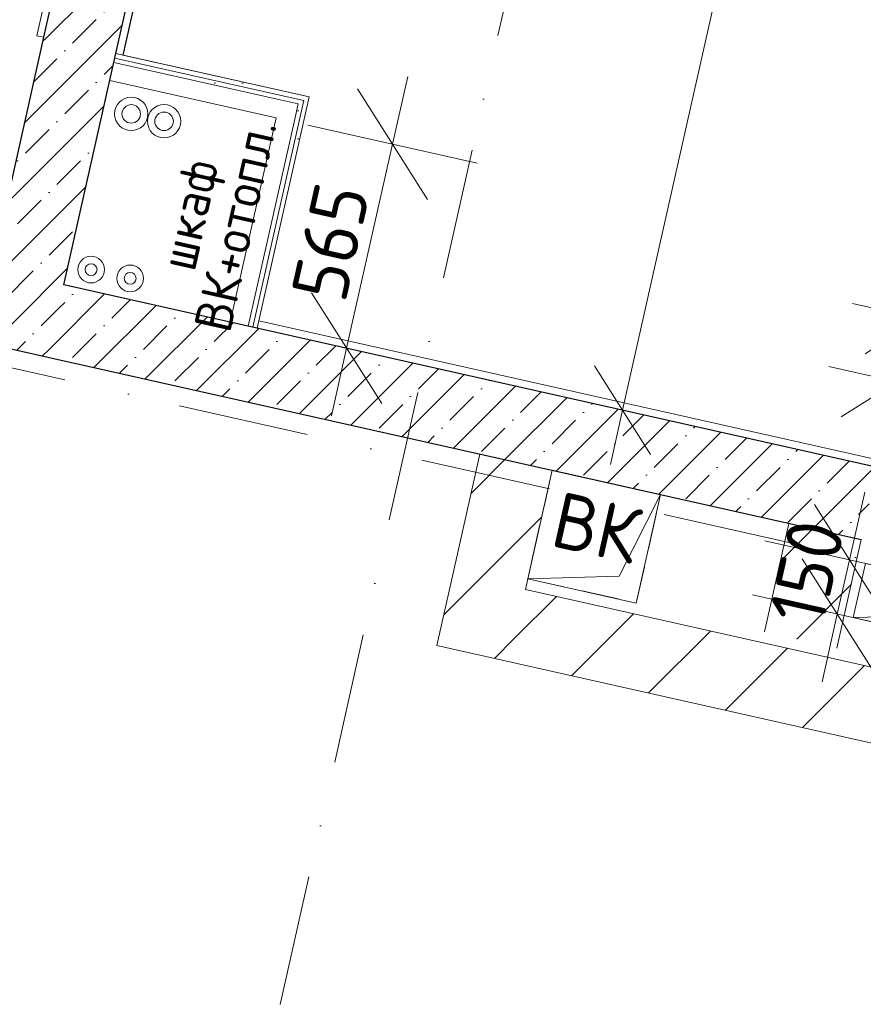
# Model space of a CAD drawing. Header units: millimetres. Extents: x -7218511 to -6645009, y 6003432 to 6221853.
# Tile 74 of 147: x -7177592 to -7175315, y 6141016 to 6143674. Entities that reach past the tile are written whole.
import ezdxf
from ezdxf.enums import TextEntityAlignment as Align

# ---------------------------------------------------------------- set-up
doc = ezdxf.new("R2010")
doc.units = ezdxf.units.MM
doc.header["$MEASUREMENT"] = 0
doc.linetypes.add('Dashed_1', pattern=[150, 100, -50])
doc.linetypes.add('Штрихпунктирная', pattern=[670.277762, 352.777767, -176.388884, 0, -141.111112])
for name, color, linetype in [('S - МОП.АР', 7, 'Continuous'), ('АР-Стены_внешние_.АР', 7, 'Continuous'), ('АР-Стены_внутренние_пилоны.АР', 7, 'Continuous'), ('АР-Стены_Перегородки_шахты_.АР', 7, 'Continuous'), ('АР-Чертеж-Оси_Осевые размеры.АР', 7, 'Continuous'), ('АР-Чертеж-Размеры.АР', 7, 'Continuous'), ('Двери Archicad', 7, 'Continuous'), ('ИОС-Шахты и отверстия.АР', 7, 'Continuous')]:
    doc.layers.add(name, color=color, linetype=linetype)
for name, color, linetype, lineweight in [('АР-Стены_внешние_.АР_Ном._пера__1', 7, 'Continuous', 0), ('АР-Стены_внутренние_пилоны.АР_Ном._пера__1', 7, 'Continuous', 30), ('АР-Стены_Перегородки_шахты_.АР_Ном._пера__1', 7, 'Continuous', 0), ('АР-Чертеж-Оси_Осевые размеры.АР_Ном._пера__120', 7, 'Continuous', 0), ('АР-Чертеж-Размеры.АР_Ном._пера__1', 7, 'Continuous', 0), ('Двери Archicad_Ном._пера__120', 7, 'Continuous', 0), ('ИОС-Шахты и отверстия.АР_Ном._пера__1', 7, 'Continuous', 0)]:
    doc.layers.add(name, color=color, linetype=linetype, lineweight=lineweight)
doc.styles.add('РЎР“Р•РќР•Р\xa0Р\x98Р\xa0_РЎРўР\x98Р›Р¬_1', font='GOST_Common.ttf')
doc.styles.add('РЎР“Р•РќР•Р\xa0Р\x98Р\xa0_РЎРўР\x98Р›Р¬_4', font='GOTHIC.TTF')
doc.styles.add('РЎР“Р•РќР•Р\xa0Р\x98Р\xa0_РЎРўР\x98Р›Р¬_6', font='txt')
doc.dimstyles.new('СГЕНЕРИР_СТИЛЬ__2', dxfattribs={"dimtxt": 150, "dimasz": 237.5, "dimexe": 0.18, "dimexo": 0.0625, "dimgap": 0, "dimtad": 1, "dimdec": 0, "dimzin": 0, "dimdsep": 46, "dimtxsty": 'РЎР“Р•РќР•Р\xa0Р\x98Р\xa0_РЎРўР\x98Р›Р¬_1', "dimblk": 'ARROWHEAD_6', "dimblk1": 'ARROWHEAD_6', "dimblk2": 'ARROWHEAD_6', "dimcen": 0.09, "dimse1": 1, "dimse2": 1, "dimclrd": 7, "dimclre": 7, "dimclrt": 7, "dimazin": 0, "dimtfac": 1, "dimtdec": 4, "dimtmove": 0, "dimatfit": 3, "dimfxl": 1, "dimtolj": 1, "dimtzin": 0, "dimarcsym": 0})
doc.dimstyles.new('СГЕНЕРИР_СТИЛЬ__4', dxfattribs={"dimtxt": 150, "dimasz": 190, "dimexe": 0.18, "dimexo": 0.0625, "dimgap": 0, "dimtad": 1, "dimdec": 0, "dimzin": 0, "dimdsep": 46, "dimtxsty": 'РЎР“Р•РќР•Р\xa0Р\x98Р\xa0_РЎРўР\x98Р›Р¬_1', "dimblk": 'ARROWHEAD_6', "dimblk1": 'ARROWHEAD_6', "dimblk2": 'ARROWHEAD_6', "dimcen": 0.09, "dimse1": 1, "dimse2": 1, "dimclrd": 7, "dimclre": 7, "dimclrt": 7, "dimazin": 0, "dimtfac": 1, "dimtdec": 4, "dimtmove": 0, "dimatfit": 3, "dimfxl": 1, "dimtolj": 1, "dimtzin": 0, "dimarcsym": 0})
doc.dimstyles.new('СГЕНЕРИР_СТИЛЬ__5', dxfattribs={"dimtxt": 150, "dimasz": 237.5, "dimexe": 0.18, "dimexo": 0.0625, "dimgap": 0, "dimtad": 1, "dimdec": 0, "dimzin": 0, "dimdsep": 46, "dimtxsty": 'РЎР“Р•РќР•Р\xa0Р\x98Р\xa0_РЎРўР\x98Р›Р¬_1', "dimblk": 'ARROWHEAD_6', "dimblk1": 'ARROWHEAD_6', "dimblk2": 'ARROWHEAD_6', "dimcen": 0.09, "dimse1": 1, "dimse2": 1, "dimclrd": 7, "dimclre": 7, "dimclrt": 7, "dimazin": 0, "dimtfac": 1, "dimtdec": 4, "dimtmove": 2, "dimatfit": 3, "dimfxl": 1, "dimtolj": 1, "dimtzin": 0, "dimarcsym": 0})
pattern_1 = [(45, (-6566190.34, 6562677.8), (-84.852814, 84.852814), []), (45, (-6566232.77, 6562720.22), (-84.852814, 84.852814), [90, -30, 0, -30])]
pattern_2 = [(0, (-6566190.34, 6562677.795), (0, 75), [0, -75])]
pattern_3 = [(45, (-6566190.34, 6563027.8), (-111.369318, 111.369318), [0, -105, 0, -157.5]), (110, (-6565840.34, 6563027.8), (148.001588, 53.868173), [0, -77, 0, -133])]
pattern_4 = [(45, (-6566190.34, 6562677.8), (-127.279217, 127.279217), [])]

# ---------------------------------------------------------------- blocks, each defined once
blk = doc.blocks.new('Стена_21_3', base_point=(-7177472, 6142958.5))
at = {"layer": 'АР-Стены_внутренние_пилоны.АР', "linetype": 'Continuous', "lineweight": 0, "true_color": 0x000000}
h = blk.add_hatch(dxfattribs=at)
h.set_pattern_fill('ЖЕЛЕЗОБЕТОН__PROJECT__0003', color=18, style=0, pattern_type=2)
h.set_pattern_definition(pattern_1)
h.paths.add_polyline_path([(-7177472, 6142958.5), (-7177331.8, 6143583.1), (-7177526.9, 6143626.9), (-7177667.2, 6143002.3)])
h = blk.add_hatch(dxfattribs=at)
h.set_pattern_fill('ЖЕЛЕЗОБЕТОН__PROJECT__0003', color=18, style=0, pattern_type=2)
h.set_pattern_definition(pattern_1)
h.paths.add_polyline_path([(-7177711, 6142807.2), (-7177472, 6142958.5), (-7177667.2, 6143002.3)])
h = blk.add_hatch(dxfattribs=at)
h.set_pattern_fill('ЖЕЛЕЗОБЕТОН__PROJECT__0003', color=18, style=0, pattern_type=2)
h.set_pattern_definition(pattern_1)
h.paths.add_polyline_path([(-7177472, 6142958.5), (-7177711, 6142807.2), (-7177515.9, 6142763.3)])
at = {"layer": 'АР-Стены_внешние_.АР_Ном._пера__1', "color": 7, "linetype": 'Continuous', "lineweight": 30, "flags": 128}
blk.add_lwpolyline([(-7177711, 6142807.2), (-7177515.9, 6142763.3)], dxfattribs=at)
at = {"layer": 'АР-Стены_внутренние_пилоны.АР_Ном._пера__1', "color": 7, "linetype": 'Continuous', "lineweight": 30, "flags": 128}
for points in [[(-7177526.9, 6143626.9), (-7177711, 6142807.2)], [(-7177472, 6142958.5), (-7177331.8, 6143583.1)]]:
    blk.add_lwpolyline(points, dxfattribs=at)
blk = doc.blocks.new('Стена_35_3', base_point=(-7176999.1, 6142852.3))
at = {"layer": 'АР-Стены_Перегородки_шахты_.АР', "linetype": 'Continuous', "lineweight": 0, "true_color": 0x000000}
h = blk.add_hatch(dxfattribs=at)
h.set_pattern_fill('ШТУКАТУРКА__ГИПС_03_0003', color=18, style=0, pattern_type=2)
h.set_pattern_definition(pattern_2)
h.paths.add_polyline_path([(-7176824.8, 6143456.2), (-7176962.5, 6142844), (-7176950.3, 6142841.3), (-7176812.6, 6143453.5)])
h = blk.add_hatch(dxfattribs=at)
h.set_pattern_fill('ШТУКАТУРКА__ГИПС_03_0003', color=18, style=0, pattern_type=2)
h.set_pattern_definition(pattern_2)
h.paths.add_polyline_path([(-7176839.8, 6143446.8), (-7176824.8, 6143456.2), (-7176837, 6143459)])
h = blk.add_hatch(dxfattribs=at)
h.set_pattern_fill('ШТУКАТУРКА__ГИПС_03_0003', color=18, style=0, pattern_type=2)
h.set_pattern_definition(pattern_2)
h.paths.add_polyline_path([(-7176839.8, 6143446.8), (-7176827.6, 6143444), (-7176824.8, 6143456.2)])
h = blk.add_hatch(dxfattribs=at)
h.set_pattern_fill('ШТУКАТУРКА__ГИПС_03_0003', color=18, style=0, pattern_type=2)
h.set_pattern_definition(pattern_2)
h.paths.add_polyline_path([(-7176822.1, 6143468.4), (-7176824.8, 6143456.2), (-7176809.9, 6143465.7)])
h = blk.add_hatch(dxfattribs=at)
h.set_pattern_fill('ШТУКАТУРКА__ГИПС_03_0003', color=18, style=0, pattern_type=2)
h.set_pattern_definition(pattern_2)
h.paths.add_polyline_path([(-7176824.8, 6143456.2), (-7176812.6, 6143453.5), (-7176809.9, 6143465.7)])
h = blk.add_hatch(dxfattribs=at)
h.set_pattern_fill('ШТУКАТУРКА__ГИПС_03_0003', color=18, style=0, pattern_type=2)
h.set_pattern_definition(pattern_2)
h.paths.add_polyline_path([(-7176839.8, 6143446.8), (-7176974.7, 6142846.8), (-7176962.5, 6142844), (-7176827.6, 6143444)])
at = {"layer": 'АР-Стены_Перегородки_шахты_.АР_Ном._пера__1', "color": 7, "linetype": 'Continuous', "lineweight": 0}
for p, q in [((-7176839.8, 6143446.8), (-7176888.6, 6143457.7)), ((-7176827.6, 6143444), (-7176824.8, 6143456.2)), ((-7176962.5, 6142844), (-7176827.6, 6143444)), ((-7176850.8, 6143398), (-7176839.8, 6143446.8)), ((-7176974.7, 6142846.8), (-7176850.8, 6143398))]:
    blk.add_line(p, q, dxfattribs=at)
at = {"layer": 'АР-Стены_Перегородки_шахты_.АР_Ном._пера__1', "color": 7, "linetype": 'Continuous', "lineweight": 0, "flags": 128}
for points in [[(-7176950.3, 6142841.3), (-7176809.9, 6143465.7)], [(-7176809.9, 6143465.7), (-7176822.1, 6143468.4)], [(-7176899.5, 6143409), (-7177023.5, 6142857.7)]]:
    blk.add_lwpolyline(points, dxfattribs=at)
blk = doc.blocks.new('Стена_78_3', base_point=(-7177342.7, 6143534.1))
at = {"layer": 'АР-Стены_Перегородки_шахты_.АР', "linetype": 'Continuous', "lineweight": 0, "true_color": 0x000000}
h = blk.add_hatch(dxfattribs=at)
h.set_pattern_fill('ШТУКАТУРКА__ГИПС_03_0003', color=18, style=0, pattern_type=2)
h.set_pattern_definition(pattern_2)
h.paths.add_polyline_path([(-7176837, 6143459), (-7177334.5, 6143570.7), (-7177337.3, 6143558.5), (-7176839.8, 6143446.8)])
h = blk.add_hatch(dxfattribs=at)
h.set_pattern_fill('ШТУКАТУРКА__ГИПС_03_0003', color=18, style=0, pattern_type=2)
h.set_pattern_definition(pattern_2)
h.paths.add_polyline_path([(-7177331.8, 6143582.9), (-7177334.5, 6143570.7), (-7176824.8, 6143456.2), (-7176822.1, 6143468.4)])
at = {"layer": 'АР-Стены_Перегородки_шахты_.АР_Ном._пера__1', "color": 7, "linetype": 'Continuous', "lineweight": 0}
for p, q in [((-7176837, 6143459), (-7177334.5, 6143570.7)), ((-7176888.6, 6143457.7), (-7177337.3, 6143558.5)), ((-7176839.8, 6143446.8), (-7176888.6, 6143457.7)), ((-7176824.8, 6143456.2), (-7176837, 6143459))]:
    blk.add_line(p, q, dxfattribs=at)
at = {"layer": 'АР-Стены_Перегородки_шахты_.АР_Ном._пера__1', "color": 7, "linetype": 'Continuous', "lineweight": 0, "flags": 128}
for points in [[(-7176822.1, 6143468.4), (-7177331.8, 6143582.9)], [(-7177348.2, 6143509.7), (-7176899.5, 6143409)]]:
    blk.add_lwpolyline(points, dxfattribs=at)
blk = doc.blocks.new('Металлическая Дверь 23[17]_3', base_point=(-6566190.3, 6562677.8))
at = {"layer": 'Двери Archicad', "linetype": 'Continuous', "lineweight": 0, "true_color": 0xffffff}
for points in [[(-7177031.6, 6144919.3), (-7177020.7, 6144968.1), (-7177118.3, 6144990), (-7177129.2, 6144941.2), (-7177090.2, 6144932.4)], [(-7178264.3, 6144222.5), (-7177337.4, 6144014.3), (-7177328.6, 6144053.3), (-7178255.5, 6144261.5)], [(-7177250.8, 6143943.6), (-7177239.8, 6143992.4), (-7177298.4, 6144005.5), (-7177337.4, 6144014.3), (-7177348.4, 6143965.5)]]:
    blk.add_hatch(color=7, dxfattribs=at).paths.add_polyline_path(points)
at = {"layer": 'Двери Archicad_Ном._пера__120', "color": 7, "linetype": 'Continuous', "lineweight": 0}
for p, q in [((-7177118.3, 6144990), (-7177215.8, 6145011.9)), ((-7177129.2, 6144941.2), (-7177118.3, 6144990)), ((-7177118.3, 6144990), (-7177020.7, 6144968.1)), ((-7177020.7, 6144968.1), (-7177118.3, 6144990)), ((-7177020.7, 6144968.1), (-7177118.3, 6144990)), ((-7177020.7, 6144968.1), (-7177031.6, 6144919.3)), ((-7177001.2, 6144963.7), (-7177020.7, 6144968.1)), ((-7177090.2, 6144932.4), (-7177129.2, 6144941.2)), ((-7177031.6, 6144919.3), (-7177090.2, 6144932.4)), ((-7178255.5, 6144261.5), (-7178264.3, 6144222.5)), ((-7177328.6, 6144053.3), (-7178255.5, 6144261.5)), ((-7178264.3, 6144222.5), (-7177337.4, 6144014.3)), ((-7177337.4, 6144014.3), (-7177328.6, 6144053.3)), ((-7177348.4, 6143965.5), (-7177337.4, 6144014.3)), ((-7177337.4, 6144014.3), (-7177298.4, 6144005.5)), ((-7177348.4, 6143965.5), (-7177445.9, 6143987.4)), ((-7177298.4, 6144005.5), (-7177239.8, 6143992.4)), ((-7177239.8, 6143992.4), (-7177250.8, 6143943.6)), ((-7177250.8, 6143943.6), (-7177348.4, 6143965.5)), ((-7177250.8, 6143943.6), (-7177348.4, 6143965.5)), ((-7177250.8, 6143943.6), (-7177348.4, 6143965.5)), ((-7177231.3, 6143939.2), (-7177250.8, 6143943.6))]:
    blk.add_line(p, q, dxfattribs=at)
blk.add_arc((-7177337.4, 6144014.3), 950, 77.3417, 167.3417, dxfattribs=at)
blk = doc.blocks.new('Стена_103_3', base_point=(-7176950.6, 6145280))
at = {"layer": 'АР-Стены_внутренние_пилоны.АР', "linetype": 'Continuous', "lineweight": 0, "true_color": 0x000000}
h = blk.add_hatch(dxfattribs=at)
h.set_pattern_fill('ЖЕЛЕЗОБЕТОН__PROJECT__0003', color=18, style=0, pattern_type=2)
h.set_pattern_definition(pattern_1)
h.paths.add_polyline_path([(-7177215.8, 6145011.9), (-7177020.7, 6144968.1), (-7176950.6, 6145280), (-7177145.8, 6145323.8)])
h = blk.add_hatch(dxfattribs=at)
h.set_pattern_fill('ШТУКАТУРКА__ГИПС_01_0003', color=18, style=0, pattern_type=2)
h.set_pattern_definition(pattern_3)
h.paths.add_polyline_path([(-7177020.7, 6144968.1), (-7177001.2, 6144963.7), (-7176931.1, 6145275.6), (-7176950.6, 6145280)])
h = blk.add_hatch(dxfattribs=at)
h.set_pattern_fill('ЖЕЛЕЗОБЕТОН__PROJECT__0003', color=18, style=0, pattern_type=2)
h.set_pattern_definition(pattern_1)
h.paths.add_polyline_path([(-7177445.9, 6143987.4), (-7177526.9, 6143626.9), (-7177331.8, 6143583.1), (-7177250.8, 6143943.6)])
h = blk.add_hatch(dxfattribs=at)
h.set_pattern_fill('ШТУКАТУРКА__ГИПС_01_0003', color=18, style=0, pattern_type=2)
h.set_pattern_definition(pattern_3)
h.paths.add_polyline_path([(-7177331.8, 6143583.1), (-7177312.2, 6143578.7), (-7177231.3, 6143939.2), (-7177250.8, 6143943.6)])
at = {"layer": 'АР-Стены_внутренние_пилоны.АР_Ном._пера__1', "color": 7, "linetype": 'Continuous', "lineweight": 30}
for p, q in [((-7177020.7, 6144968.1), (-7176950.6, 6145280)), ((-7177118.3, 6144990), (-7177215.8, 6145011.9)), ((-7177020.7, 6144968.1), (-7177118.3, 6144990)), ((-7177348.4, 6143965.5), (-7177445.9, 6143987.4)), ((-7177250.8, 6143943.6), (-7177348.4, 6143965.5)), ((-7177331.8, 6143583.1), (-7177250.8, 6143943.6))]:
    blk.add_line(p, q, dxfattribs=at)
at = {"layer": 'АР-Стены_внутренние_пилоны.АР_Ном._пера__1', "color": 7, "linetype": 'Continuous', "lineweight": 0}
for p, q in [((-7177001.2, 6144963.7), (-7177020.7, 6144968.1)), ((-7177231.3, 6143939.2), (-7177250.8, 6143943.6))]:
    blk.add_line(p, q, dxfattribs=at)
at = {"layer": 'АР-Стены_внутренние_пилоны.АР_Ном._пера__1', "color": 7, "linetype": 'Continuous', "lineweight": 30, "flags": 128}
for points in [[(-7177145.8, 6145323.8), (-7177215.8, 6145011.9)], [(-7177445.9, 6143987.4), (-7177526.9, 6143626.9)]]:
    blk.add_lwpolyline(points, dxfattribs=at)
at = {"layer": 'АР-Стены_внутренние_пилоны.АР_Ном._пера__1', "color": 7, "linetype": 'Continuous', "lineweight": 0, "flags": 128}
for points in [[(-7177001.2, 6144963.7), (-7176931.1, 6145275.6)], [(-7177312.2, 6143578.7), (-7177231.3, 6143939.2)]]:
    blk.add_lwpolyline(points, dxfattribs=at)
at = {"layer": 'Двери Archicad', "color": 7, "linetype": 'Continuous', "lineweight": 0}
blk.add_blockref('Металлическая Дверь 23[17]_3', (-6566190.3, 6562677.8), dxfattribs=at)
blk = doc.blocks.new('Стена_110_3', base_point=(-7175374.3, 6142487.4))
at = {"layer": 'АР-Стены_внутренние_пилоны.АР', "linetype": 'Continuous', "lineweight": 0, "true_color": 0x000000}
h = blk.add_hatch(dxfattribs=at)
h.set_pattern_fill('БЛОКИ_БЕТОННЫЕ_ЭФФЕКТИВН_7A', color=18, style=0, pattern_type=2)
h.set_pattern_definition(pattern_4)
h.paths.add_polyline_path([(-7175515.7, 6142314.1), (-7175581.5, 6142021.4), (-7175386.3, 6141977.6), (-7175320.6, 6142270.3)])
at = {"layer": 'АР-Стены_внутренние_пилоны.АР_Ном._пера__1', "color": 7, "linetype": 'Continuous', "lineweight": 15, "flags": 128}
for points in [[(-7175515.7, 6142314.1), (-7175581.5, 6142021.4)], [(-7175386.3, 6141977.6), (-7175320.6, 6142270.3)]]:
    blk.add_lwpolyline(points, dxfattribs=at)
blk = doc.blocks.new('Стена_182_3', base_point=(-7177472, 6142958.5))
at = {"layer": 'АР-Стены_внешние_.АР', "linetype": 'Continuous', "lineweight": 0, "true_color": 0x000000}
h = blk.add_hatch(dxfattribs=at)
h.set_pattern_fill('ЖЕЛЕЗОБЕТОН__PROJECT__0003', color=18, style=0, pattern_type=2)
h.set_pattern_definition(pattern_1)
h.paths.add_polyline_path([(-7177515.9, 6142763.3), (-7175320.6, 6142270.3), (-7175276.8, 6142465.4), (-7177472, 6142958.5)])
at = {"layer": 'АР-Стены_внешние_.АР_Ном._пера__1', "color": 7, "linetype": 'Continuous', "lineweight": 30, "flags": 128}
for points in [[(-7175276.8, 6142465.4), (-7177472, 6142958.5)], [(-7177515.9, 6142763.3), (-7175320.6, 6142270.3)]]:
    blk.add_lwpolyline(points, dxfattribs=at)
blk = doc.blocks.new('Стена_188_3', base_point=(-7176226.8, 6142135.9))
at = {"layer": 'АР-Стены_внешние_.АР', "linetype": 'Continuous', "lineweight": 0, "true_color": 0x000000}
h = blk.add_hatch(dxfattribs=at)
h.set_pattern_fill('БЛОКИ_БЕТОННЫЕ_ЭФФЕКТИВН_7A', color=18, style=0, pattern_type=2)
h.set_pattern_definition(pattern_4)
h.paths.add_polyline_path([(-7176421.9, 6142179.7), (-7176465.7, 6141984.6), (-7176226.8, 6142135.9)])
h = blk.add_hatch(dxfattribs=at)
h.set_pattern_fill('БЛОКИ_БЕТОННЫЕ_ЭФФЕКТИВН_7A', color=18, style=0, pattern_type=2)
h.set_pattern_definition(pattern_4)
h.paths.add_polyline_path([(-7176226.8, 6142135.9), (-7176465.7, 6141984.6), (-7176270.6, 6141940.8)])
h = blk.add_hatch(dxfattribs=at)
h.set_pattern_fill('БЛОКИ_БЕТОННЫЕ_ЭФФЕКТИВН_7A', color=18, style=0, pattern_type=2)
h.set_pattern_definition(pattern_4)
h.paths.add_polyline_path([(-7176270.6, 6141940.8), (-7173997.4, 6141430.2), (-7173953.5, 6141625.3), (-7176226.8, 6142135.9)])
at = {"layer": 'АР-Стены_внешние_.АР_Ном._пера__1', "color": 7, "linetype": 'Continuous', "lineweight": 15, "flags": 128}
for points in [[(-7176465.7, 6141984.6), (-7176421.9, 6142179.7)], [(-7173953.5, 6141625.3), (-7176226.8, 6142135.9)], [(-7176465.7, 6141984.6), (-7173997.4, 6141430.2)]]:
    blk.add_lwpolyline(points, dxfattribs=at)
blk = doc.blocks.new('Стена_189_3', base_point=(-7176226.8, 6142135.9))
at = {"layer": 'АР-Стены_внешние_.АР', "linetype": 'Continuous', "lineweight": 0, "true_color": 0x000000}
h = blk.add_hatch(dxfattribs=at)
h.set_pattern_fill('БЛОКИ_БЕТОННЫЕ_ЭФФЕКТИВН_7A', color=18, style=0, pattern_type=2)
h.set_pattern_definition(pattern_4)
h.paths.add_polyline_path([(-7176349.7, 6142501.4), (-7176421.9, 6142179.7), (-7176226.8, 6142135.9), (-7176154.5, 6142457.6)])
at = {"layer": 'АР-Стены_внешние_.АР_Ном._пера__1', "color": 7, "linetype": 'Continuous', "lineweight": 15, "flags": 128}
for points in [[(-7176349.7, 6142501.4), (-7176421.9, 6142179.7)], [(-7176226.8, 6142135.9), (-7176154.5, 6142457.6)]]:
    blk.add_lwpolyline(points, dxfattribs=at)
blk = doc.blocks.new('Стандартный Маркер Сетки[7]_3', base_point=(-7174682.2, 6150838.4))
at = {"layer": 'АР-Чертеж-Оси_Осевые размеры.АР_Ном._пера__120', "color": 7, "linetype": 'Штрихпунктирная', "lineweight": 0}
blk.add_line((-7174901.3, 6149862.7), (-7179463.8, 6129548.3), dxfattribs=at)
at = {"layer": 'АР-Чертеж-Оси_Осевые размеры.АР_Ном._пера__120', "color": 7, "lineweight": 0, "style": 'РЎР“Р•РќР•Р\xa0Р\x98Р\xa0_РЎРўР\x98Р›Р¬_4'}
blk.add_attdef('AC_MarkerText_1', text='', height=350, rotation=347.3417, dxfattribs=at).set_placement((-7179722.6, 6128265.8), align=Align.TOP_CENTER)
blk = doc.blocks.new('Стандартный Маркер Сетки[36]_3', base_point=(-7174682.2, 6150838.4))
at = {"layer": 'АР-Чертеж-Оси_Осевые размеры.АР_Ном._пера__120', "color": 7, "linetype": 'Штрихпунктирная', "lineweight": 0}
blk.add_line((-7174901.3, 6149862.7), (-7179463.8, 6129548.3), dxfattribs=at)
at = {"layer": 'АР-Чертеж-Оси_Осевые размеры.АР_Ном._пера__120', "color": 7, "lineweight": 0, "style": 'РЎР“Р•РќР•Р\xa0Р\x98Р\xa0_РЎРўР\x98Р›Р¬_4'}
blk.add_attdef('AC_MarkerText_1', text='', height=350, rotation=347.3417, dxfattribs=at).set_placement((-7179722.6, 6128265.8), align=Align.TOP_CENTER)
blk = doc.blocks.new('*D523', base_point=(-6566190.3, 6562677.8))
at = {"layer": 'АР-Чертеж-Размеры.АР_Ном._пера__1', "color": 7, "linetype": 'Continuous', "lineweight": 0, "transparency": 16777216}
for p, q in [((-7175173.5, 6142925.2), (-7175276.2, 6142467.9)), ((-7175075.5, 6142791.1), (-7175374.2, 6142602)), ((-7175224.9, 6142696.5), (-7175407.8, 6142737.6)), ((-7173287.8, 6142261.5), (-7175224.9, 6142696.5)), ((-7173236.5, 6142490.2), (-7173339.2, 6142032.8)), ((-7173437.2, 6142166.9), (-7173138.5, 6142356.1))]:
    blk.add_line(p, q, dxfattribs=at)
at = {"layer": 'АР-Чертеж-Размеры.АР_Ном._пера__1', "color": 7, "lineweight": 0, "transparency": 16777216, "char_height": 150, "attachment_point": 7, "rotation": 347.3419, "style": 'РЎР“Р•РќР•Р\xa0Р\x98Р\xa0_РЎРўР\x98Р›Р¬_1'}
for s, insert in [('\\A1;{\\pql;\\fGOST Common|b0|i0|c204|p0;\\W1.000000;1\xa0985}', (-7174467.6, 6142557.2)), ('\\A1;{\\pql;\\fGOST Common|b0|i0|c204|p0;\\W1.000000;200}', (-7173713.6, 6142387.9))]:
    blk.add_mtext(s, dxfattribs=dict(at, insert=insert))
blk = doc.blocks.new('ARROWHEAD_6')
at = {"color": 0, "linetype": 'Continuous', "lineweight": 0}
for p, q in [((-0.5, -0.5), (0.5, 0.5)), ((0, 0), (-1, 0))]:
    blk.add_line(p, q, dxfattribs=at)
blk = doc.blocks.new('*D552', base_point=(-6566190.3, 6562677.8))
at = {"layer": 'АР-Чертеж-Размеры.АР_Ном._пера__1', "color": 7, "linetype": 'Continuous', "lineweight": 0, "transparency": 16777216}
for p, q in [((-7175109.3, 6143095.3), (-7175212.1, 6142637.9)), ((-7175011.4, 6142961.2), (-7175310.1, 6142772)), ((-7175160.7, 6142866.6), (-7175343.6, 6142907.7)), ((-7173697.2, 6142537.9), (-7175160.7, 6142866.6)), ((-7173645.8, 6142766.6), (-7173748.5, 6142309.2)), ((-7173846.5, 6142443.3), (-7173547.8, 6142632.5)), ((-7173514.2, 6142496.8), (-7173697.2, 6142537.9))]:
    blk.add_line(p, q, dxfattribs=at)
at = {"layer": 'АР-Чертеж-Размеры.АР_Ном._пера__1', "color": 7, "lineweight": 0, "transparency": 16777216, "insert": (-7174640.2, 6142780.5), "char_height": 150, "attachment_point": 7, "rotation": 347.3417, "style": 'РЎР“Р•РќР•Р\xa0Р\x98Р\xa0_РЎРўР\x98Р›Р¬_1'}
blk.add_mtext('\\A1;{\\pql;\\fGOST Common|b0|i0|c204|p0;\\W1.000000;1\xa0500}', dxfattribs=at)
blk = doc.blocks.new('*D553', base_point=(-6566190.3, 6562677.8))
at = {"layer": 'АР-Чертеж-Размеры.АР_Ном._пера__1', "color": 7, "linetype": 'Continuous', "lineweight": 0, "transparency": 16777216}
for p, q in [((-7175352.2, 6142215.9), (-7175311.1, 6142398.8)), ((-7175446.8, 6142365.3), (-7175257.6, 6142066.5)), ((-7175123.5, 6142164.5), (-7175580.9, 6142267.3)), ((-7175290.5, 6141920.2), (-7175479.6, 6142218.9)), ((-7175385.1, 6142069.5), (-7175352.2, 6142215.9)), ((-7175156.4, 6142018.2), (-7175613.7, 6142120.9)), ((-7175426.1, 6141886.6), (-7175385.1, 6142069.5))]:
    blk.add_line(p, q, dxfattribs=at)
at = {"layer": 'АР-Чертеж-Размеры.АР_Ном._пера__1', "color": 7, "lineweight": 0, "transparency": 16777216, "insert": (-7175423.8, 6142033.8), "char_height": 150, "attachment_point": 7, "rotation": 77.3417, "style": 'РЎР“Р•РќР•Р\xa0Р\x98Р\xa0_РЎРўР\x98Р›Р¬_1'}
blk.add_mtext('\\A1;{\\pql;\\fGOST Common|b0|i0|c204|p0;\\W1.000000;150}', dxfattribs=at)
blk = doc.blocks.new('*D554', base_point=(-6566190.3, 6562677.8))
at = {"layer": 'АР-Чертеж-Размеры.АР_Ном._пера__1', "color": 7, "linetype": 'Continuous', "lineweight": 0, "transparency": 16777216}
for p, q in [((-7176585.4, 6143338.4), (-7176544.3, 6143521.3)), ((-7176490.8, 6143189), (-7176679.9, 6143487.8)), ((-7176356.7, 6143287), (-7176814, 6143389.8)), ((-7176709.2, 6142787.1), (-7176585.4, 6143338.4)), ((-7176803.7, 6142936.5), (-7176614.6, 6142637.8)), ((-7176480.5, 6142735.8), (-7176937.9, 6142838.5)), ((-7176750.3, 6142604.2), (-7176709.2, 6142787.1))]:
    blk.add_line(p, q, dxfattribs=at)
at = {"layer": 'АР-Чертеж-Размеры.АР_Ном._пера__1', "color": 7, "lineweight": 0, "transparency": 16777216, "insert": (-7176713.4, 6142905.5), "char_height": 150, "attachment_point": 7, "rotation": 77.3417, "style": 'РЎР“Р•РќР•Р\xa0Р\x98Р\xa0_РЎРўР\x98Р›Р¬_1'}
blk.add_mtext('\\A1;{\\pql;\\fGOST Common|b0|i0|c204|p0;\\W1.000000;565}', dxfattribs=at)
blk = doc.blocks.new('*D628', base_point=(-6566190.3, 6562677.8))
at = {"layer": 'АР-Чертеж-Размеры.АР_Ном._пера__1', "color": 7, "linetype": 'Continuous', "lineweight": 0, "transparency": 16777216}
for p, q in [((-7175186.5, 6146083.4), (-7175153.6, 6146229.7)), ((-7175110.8, 6145963.9), (-7175262.2, 6146202.9)), ((-7175003.6, 6146042.3), (-7175369.4, 6146124.5)), ((-7175964.4, 6142619.9), (-7175186.5, 6146083.4)), ((-7176040, 6142739.3), (-7175888.7, 6142500.4)), ((-7175781.4, 6142578.8), (-7176147.3, 6142661)), ((-7175997.2, 6142473.5), (-7175964.4, 6142619.9))]:
    blk.add_line(p, q, dxfattribs=at)
at = {"layer": 'АР-Чертеж-Размеры.АР_Ном._пера__1', "color": 7, "lineweight": 0, "transparency": 16777216, "insert": (-7175656.9, 6144125.5), "char_height": 150, "attachment_point": 7, "rotation": 77.3421, "style": 'РЎР“Р•РќР•Р\xa0Р\x98Р\xa0_РЎРўР\x98Р›Р¬_1'}
blk.add_mtext('\\A1;{\\pql;\\fGOST Common|b0|i0|c204|p0;\\W1.000000;3\xa0550}', dxfattribs=at)
blk = doc.blocks.new('Стандартный Маркер Сетки[74]_3', base_point=(-7215418.6, 6151224.6))
at = {"layer": 'АР-Чертеж-Оси_Осевые размеры.АР_Ном._пера__120', "color": 7, "linetype": 'Штрихпунктирная', "lineweight": 0}
blk.add_line((-7214442.9, 6151005.4), (-7135501.7, 6133275.6), dxfattribs=at)
at = {"layer": 'АР-Чертеж-Оси_Осевые размеры.АР_Ном._пера__120', "color": 7, "lineweight": 0, "style": 'РЎР“Р•РќР•Р\xa0Р\x98Р\xa0_РЎРўР\x98Р›Р¬_4'}
for tag, p in [('AC_MarkerText_1_0', (-7215836.5, 6151515.2)), ('AC_MarkerText_1_1', (-7133968.2, 6133128))]:
    blk.add_attdef(tag, text='', height=350, rotation=347.3417, dxfattribs=at).set_placement(p, align=Align.TOP_CENTER)
blk = doc.blocks.new('Символ Проема в Полу 21[79]_3', base_point=(-7176220.3, 6142164.9))
at = {"layer": 'ИОС-Шахты и отверстия.АР_Ном._пера__1', "color": 7, "linetype": 'Continuous', "lineweight": 0, "flags": 128}
for points in [[(-7175973.4, 6142171.6), (-7175861.8, 6142391.9), (-7176154.5, 6142457.6), (-7176220.3, 6142164.9)], [(-7176220.3, 6142164.9), (-7175927.5, 6142099.1), (-7175861.8, 6142391.9), (-7175973.4, 6142171.6)]]:
    blk.add_lwpolyline(points, close=True, dxfattribs=at)
blk = doc.blocks.new('Стандартный Маркер Сетки[86]_3', base_point=(-7215418.6, 6151224.6))
at = {"layer": 'АР-Чертеж-Оси_Осевые размеры.АР_Ном._пера__120', "color": 7, "linetype": 'Штрихпунктирная', "lineweight": 0}
blk.add_line((-7214442.9, 6151005.4), (-7135501.7, 6133275.6), dxfattribs=at)
at = {"layer": 'АР-Чертеж-Оси_Осевые размеры.АР_Ном._пера__120', "color": 7, "lineweight": 0, "style": 'РЎР“Р•РќР•Р\xa0Р\x98Р\xa0_РЎРўР\x98Р›Р¬_4'}
for tag, p in [('AC_MarkerText_1_0', (-7215836.5, 6151515.2)), ('AC_MarkerText_1_1', (-7133968.2, 6133128))]:
    blk.add_attdef(tag, text='', height=350, rotation=347.3417, dxfattribs=at).set_placement(p, align=Align.TOP_CENTER)
blk = doc.blocks.new('Стандартный Маркер Сетки[90]_3', base_point=(-7215418.6, 6151224.6))
at = {"layer": 'АР-Чертеж-Оси_Осевые размеры.АР_Ном._пера__120', "color": 7, "linetype": 'Штрихпунктирная', "lineweight": 0}
blk.add_line((-7214442.9, 6151005.4), (-7135501.7, 6133275.6), dxfattribs=at)
at = {"layer": 'АР-Чертеж-Оси_Осевые размеры.АР_Ном._пера__120', "color": 7, "lineweight": 0, "style": 'РЎР“Р•РќР•Р\xa0Р\x98Р\xa0_РЎРўР\x98Р›Р¬_4'}
for tag, p in [('AC_MarkerText_1_0', (-7215836.5, 6151515.2)), ('AC_MarkerText_1_1', (-7133968.2, 6133128))]:
    blk.add_attdef(tag, text='', height=350, rotation=347.3417, dxfattribs=at).set_placement(p, align=Align.TOP_CENTER)
blk = doc.blocks.new('Стандартный Маркер Сетки[95]_3', base_point=(-7215418.6, 6151224.6))
at = {"layer": 'АР-Чертеж-Оси_Осевые размеры.АР_Ном._пера__120', "color": 7, "linetype": 'Штрихпунктирная', "lineweight": 0}
blk.add_line((-7214442.9, 6151005.4), (-7135501.7, 6133275.6), dxfattribs=at)
at = {"layer": 'АР-Чертеж-Оси_Осевые размеры.АР_Ном._пера__120', "color": 7, "lineweight": 0, "style": 'РЎР“Р•РќР•Р\xa0Р\x98Р\xa0_РЎРўР\x98Р›Р¬_4'}
for tag, p in [('AC_MarkerText_1_0', (-7215836.5, 6151515.2)), ('AC_MarkerText_1_1', (-7133968.2, 6133128))]:
    blk.add_attdef(tag, text='', height=350, rotation=347.3417, dxfattribs=at).set_placement(p, align=Align.TOP_CENTER)

msp = doc.modelspace()

# ---------------------------------------------------------------- linework, layer by layer
at = {"layer": 'S - МОП.АР', "color": 254, "linetype": 'Continuous', "lineweight": 0, "true_color": 0xdadada, "flags": 128}
msp.add_lwpolyline([(-7182742.7, 6149631), (-7183916.2, 6144405.8), (-7177667.2, 6143002.3), (-7177662.8, 6143021.8), (-7177662.8, 6143021.8), (-7177526.9, 6143626.8), (-7177545.3, 6143631), (-7177164.2, 6145328), (-7177165.3, 6145328.2), (-7176981.2, 6146147.8), (-7176864.8, 6146666.3), (-7176322.8, 6146544.6), (-7175939.5, 6148251), (-7176368.6, 6148347.4), (-7175918.2, 6150352.9), (-7177284.7, 6150659.8), (-7177240.8, 6150855), (-7178801.9, 6151205.6), (-7178850.1, 6150991), (-7178947.7, 6151012.9), (-7179000.3, 6150778.8), (-7179425.4, 6148885.9)], close=True, dxfattribs=at)
msp.add_lwpolyline([(-7168061, 6146460.9), (-7171728.9, 6147284.7), (-7172583.4, 6143479.9), (-7175135.2, 6144053), (-7175135.2, 6144053.1), (-7174857.2, 6143990.7), (-7174804.7, 6144224.7), (-7175082.6, 6144287.2), (-7174791.6, 6145583), (-7174703.6, 6145974.8), (-7176171.8, 6146304.5), (-7176287.9, 6145787.4), (-7176428.4, 6145162.7), (-7176931.1, 6145275.8), (-7177312.8, 6143578.8), (-7176809.9, 6143465.7), (-7176945.9, 6142860.8), (-7170876.6, 6141497.7), (-7170875.5, 6141497.4), (-7169325.2, 6141149.2)], dxfattribs=at)
at = {"layer": 'ИОС-Шахты и отверстия.АР_Ном._пера__1', "color": 7, "linetype": 'Dashed_1', "lineweight": 0}
msp.add_lwpolyline([(-7176220.3, 6142164.9), (-7175927.5, 6142099.1), (-7175861.8, 6142391.9), (-7176154.5, 6142457.6)], close=True, dxfattribs=at)
at = {"layer": 'ИОС-Шахты и отверстия.АР_Ном._пера__1', "color": 7, "linetype": 'Continuous', "lineweight": 0}
msp.add_lwpolyline([(-7174723.6, 6142074.7), (-7175309, 6142206.2), (-7175341.9, 6142059.9), (-7174756.5, 6141928.4)], close=True, dxfattribs=at)
msp.add_lwpolyline([(-7175341.9, 6142059.9), (-7174723.6, 6142074.7)], dxfattribs=at)
for centre, radius in [((-7177290.5, 6143419.9), 45), ((-7177290.5, 6143419.9), 25), ((-7177201.9, 6143400), 45), ((-7177201.9, 6143400), 25), ((-7177398.8, 6142999.5), 36), ((-7177398.8, 6142999.5), 16), ((-7177293.4, 6142975.8), 36), ((-7177293.4, 6142975.8), 16)]:
    msp.add_circle(centre, radius, dxfattribs=at)

# ---------------------------------------------------------------- block references
at = {"layer": 'АР-Стены_внешние_.АР', "color": 7, "lineweight": 0}
for name, p in [('Стена_182_3', (-7177472, 6142958.5)), ('Стена_189_3', (-7176226.8, 6142135.9)), ('Стена_188_3', (-7176226.8, 6142135.9))]:
    msp.add_blockref(name, p, dxfattribs=at)
at = {"layer": 'АР-Стены_внутренние_пилоны.АР', "color": 7, "lineweight": 0}
for name, p in [('Стена_103_3', (-7176950.6, 6145280)), ('Стена_21_3', (-7177472, 6142958.5)), ('Стена_110_3', (-7175374.3, 6142487.4))]:
    msp.add_blockref(name, p, dxfattribs=at)
at = {"layer": 'АР-Стены_Перегородки_шахты_.АР', "color": 7, "lineweight": 0}
for name, p in [('Стена_78_3', (-7177342.7, 6143534.1)), ('Стена_35_3', (-7176999.1, 6142852.3))]:
    msp.add_blockref(name, p, dxfattribs=at)
at = {"layer": 'АР-Чертеж-Оси_Осевые размеры.АР', "color": 8, "linetype": 'Continuous', "lineweight": 15}
for name, p in [('Стандартный Маркер Сетки[74]_3', (-7215418.6, 6151224.6)), ('Стандартный Маркер Сетки[86]_3', (-7215418.6, 6151224.6)), ('Стандартный Маркер Сетки[90]_3', (-7215418.6, 6151224.6)), ('Стандартный Маркер Сетки[95]_3', (-7215418.6, 6151224.6)), ('Стандартный Маркер Сетки[7]_3', (-7174682.2, 6150838.4)), ('Стандартный Маркер Сетки[36]_3', (-7174682.2, 6150838.4))]:
    msp.add_blockref(name, p, dxfattribs=at)
at = {"layer": 'ИОС-Шахты и отверстия.АР', "color": 7, "linetype": 'Continuous', "lineweight": 0}
msp.add_blockref('Символ Проема в Полу 21[79]_3', (-7176220.3, 6142164.9), dxfattribs=at)

# ---------------------------------------------------------------- texts
at = {"layer": 'ИОС-Шахты и отверстия.АР_Ном._пера__1', "color": 7, "linetype": 'Continuous', "lineweight": 0, "insert": (-7177072.5, 6143133.6), "char_height": 100, "width": 705.993, "attachment_point": 5, "rotation": 77.3419, "line_spacing_factor": 0.776005, "style": 'РЎР“Р•РќР•Р\xa0Р\x98Р\xa0_РЎРўР\x98Р›Р¬_1'}
msp.add_mtext('\\A1;{\\pqc;\\fGOST Common|b0|i0|c204|p0;\\W1.000000;шкаф ВК+отопл.}', dxfattribs=at)
at = {"layer": 'ИОС-Шахты и отверстия.АР_Ном._пера__1', "color": 7, "linetype": 'Continuous', "lineweight": 0, "insert": (-7176035.6, 6142302.6), "char_height": 150, "attachment_point": 5, "rotation": 347.3426, "style": 'РЎР“Р•РќР•Р\xa0Р\x98Р\xa0_РЎРўР\x98Р›Р¬_6'}
msp.add_mtext('\\A1;{\\pqc;\\fGOST Common|b1|i0|c204|p0;\\W1.000000;ВК}', dxfattribs=at)

# ---------------------------------------------------------------- dimensions: what is measured, and where the dimension line sits
at = {"layer": 'АР-Чертеж-Размеры.АР', "color": 7, "linetype": 'Continuous', "lineweight": 0}
for base, p1, p2, angle, dimstyle, picture, middle, turn in [((-7175186.5, 6146083.4), (-7176374.4, 6142712), (-7175049.7, 6146052.7), 77.3421, 'СГЕНЕРИР_СТИЛЬ__4', '*D628', (-7175673.7, 6144393), 77.3421), ((-7176585.4, 6143338.4), (-7177472, 6142958.5), (-7177348.2, 6143509.7), 77.3417, 'СГЕНЕРИР_СТИЛЬ__5', '*D554', (-7176749, 6143089), 77.3417), ((-7175160.7, 6142866.6), (-7173845.5, 6141877.5), (-7175309, 6142206.2), 167.3417, 'СГЕНЕРИР_СТИЛЬ__2', '*D552', (-7174372.7, 6142797.3), 347.3417), ((-7175224.9, 6142696.5), (-7173390.1, 6141806), (-7175288.8, 6142411.8), 167.3419, 'СГЕНЕРИР_СТИЛЬ__2', '*D523', (-7174200.1, 6142574), 347.3419), ((-7175352.2, 6142215.9), (-7175341.9, 6142059.9), (-7175309, 6142206.2), 77.3417, 'СГЕНЕРИР_СТИЛЬ__5', '*D553', (-7175459.5, 6142217.3), 77.3417)]:
    dim = msp.add_linear_dim(base=base, p1=p1, p2=p2, angle=angle, dimstyle=dimstyle, dxfattribs=at)
    dim.commit()
    dim.dimension.update_dxf_attribs({"geometry": picture, "text_midpoint": middle, "dimtype": 160, "text_rotation": turn})

doc.saveas('drawing.dxf')
